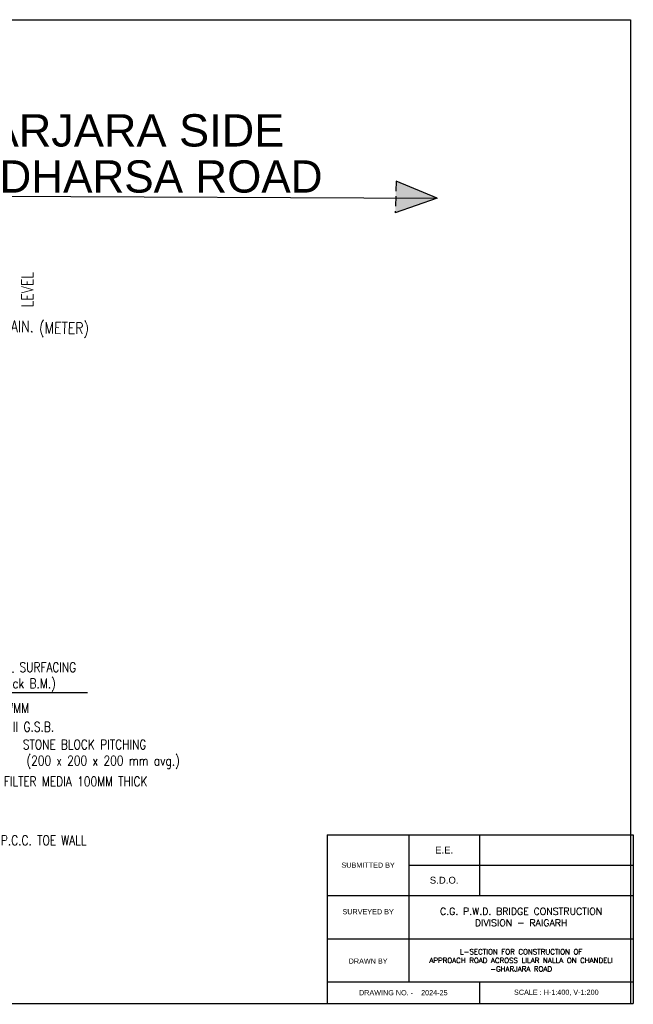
# Model space of a CAD drawing. Header units: metres. Extents: x 3990 to 4884, y 1216 to 1531.
# Tile 4 of 4: x 4688 to 4884, y 1216 to 1531. Entities that reach past the tile are written whole.
import ezdxf
from ezdxf.enums import TextEntityAlignment as Align

# ---------------------------------------------------------------- set-up
doc = ezdxf.new("R2010")
doc.units = ezdxf.units.M
doc.linetypes.add('HIDDEN2', pattern=[4.7625, 3.175, -1.5875])
doc.layers.add('TEXT', color=7, linetype='Continuous')
doc.styles.add('200', font='romans.shx', dxfattribs={"width": 0.8, "height": 0.4})
doc.styles.add('ROMANS', font='romans.shx', dxfattribs={"width": 0.8, "height": 0.1})
doc.styles.get("Standard").update_dxf_attribs({"font": 'arial.ttf'})

# ---------------------------------------------------------------- blocks, each defined once
blk = doc.blocks.new('*T7')
at = {"color": 0, "linetype": 'ByBlock', "lineweight": -2, "transparency": 16777216}
for p, q in [((0, 0), (97.8, 0)), ((0, 0), (0, -53.86)), ((26.12, 0), (26.12, -46.96)), ((48.61, 0), (48.61, -19.3)), ((97.8, 0), (97.8, -53.86)), ((26.12, -9.65), (97.8, -9.65)), ((0, -19.3), (97.8, -19.3)), ((0, -33.19), (97.8, -33.19)), ((0, -46.96), (97.8, -46.96)), ((48.61, -46.96), (48.61, -53.86)), ((0, -53.86), (97.8, -53.86))]:
    blk.add_line(p, q, dxfattribs=at)
at = {"color": 0, "transparency": 16777216}
for s, insert, char_height, width, attachment_point in [('E.E.', (37.36, -4.82), 2.2, 22.4783, 5), ('SUBMITTED BY', (13.06, -9.65), 1.6501, 26.1046, 5), ('S.D.O.', (37.36, -14.47), 2.2, 22.4783, 5), ('{\\H0.2x;\\P\\P\\P\\P\\P\\P\\P\\P}SURVEYED BY', (13.06, -19.3), 1.6501, 26.1046, 2), ('\\A1;{\\Fromant|c0;\\C256;C.G. P.W.D. BRIDGE CONSTRUCTION\\PDIVISION - RAIGARH}', (61.96, -26.24), 2.2001, 71.6705, 5), ('\\A1;{\\Fromant|c0;\\C256;L-SECTION FOR CONSTRUCTION OF\\PAPPROACH ROAD ACROSS LILAR NALLA ON CHANDELI -GHARJARA ROAD}', (61.96, -40.07), 1.6501, 71.6705, 5), ('{\\H0.2857x;\\P\\P\\P\\P\\P\\P\\P\\P}DRAWN BY', (13.06, -33.19), 1.6501, 26.1046, 2), ('DRAWING NO. -    2024-25', (24.3, -50.41), 1.6501, 48.5951, 5), ('SCALE : H-1:400, V-1:200', (73.2, -50.41), 1.6501, 49.1801, 5)]:
    blk.add_mtext(s, dxfattribs=dict(at, insert=insert, char_height=char_height, width=width, attachment_point=attachment_point))

msp = doc.modelspace()

# ---------------------------------------------------------------- hatches: boundary and pattern name
at = {"linetype": 'HIDDEN2', "true_color": 0xcd6928}
h = msp.add_hatch(color=32, dxfattribs=at)
h.dxf.hatch_style = 1
h.paths.add_polyline_path([(4046.5894, 1501.6346), (4033.0984, 1493.511), (4046.5894, 1493.511)])
h.paths.add_polyline_path([(4046.5894, 1493.511), (4033.0984, 1493.511), (4046.5894, 1487.5607)])
h.paths.add_polyline_path([(4808.3662, 1479.0289), (4808.2187, 1473.7212), (4821.4589, 1473.6672)])
h.paths.add_polyline_path([(4821.4589, 1473.6672), (4808.2187, 1473.7212), (4808.0848, 1468.9056)])

# ---------------------------------------------------------------- linework, layer by layer
at = {"color": 32, "linetype": 'HIDDEN2', "true_color": 0xcd6928}
msp.add_line((4808.3662, 1479.0289), (4808.0848, 1468.9056), dxfattribs=at)
at = {"linetype": 'Continuous', "ltscale": 0.3}
for p, q in [((4821.4589, 1473.6672), (4808.3662, 1479.0289)), ((4645.7545, 1474.3836), (4821.4589, 1473.6672)), ((4821.4589, 1473.6672), (4808.0848, 1468.9056))]:
    msp.add_line(p, q, dxfattribs=at)
at = {"ltscale": 0.3}
msp.add_line((4651.9035, 1315.7005), (4709.8092, 1315.7005), dxfattribs=at)
at = {"color": 32, "true_color": 0xcd6928}
msp.add_lwpolyline([(3989.9097, 1530.65), (4883.2408, 1530.65), (4883.2408, 1216.1367), (3989.9097, 1216.1367)], close=True, dxfattribs=at)
at = {"layer": 'TEXT', "linetype": 'Continuous', "ltscale": 0.2}
msp.add_line((4871.885, 1216.2942), (4871.885, 1216.0275), dxfattribs=at)

# ---------------------------------------------------------------- block references
msp.add_blockref('*T7', (4786.3649, 1270.1351))

# ---------------------------------------------------------------- texts
at = {"char_height": 3.093958, "attachment_point": 5, "style": '200'}
for s, insert, width in [('(20 mm th. MIXED SEAL SURFACING TYPE-B +50mm thick B.M.)', (4675.8249, 1320.6345), 74.804937), ('250 MM THICK WMM ', (4674.3518, 1310.7195), 74.804937), ('250 MM GRADE-III G.S.B.', (4677.9546, 1304.6887), 70.289859), ('STONE BLOCK PITCHING        (200 x 200 x 200 mm avg.)', (4714.7611, 1295.9469), 61.912436), ('FILTER MEDIA 100MM THICK', (4705.9642, 1287.2353), 57.220737), ('P.C.C. TOE WALL', (4695.7695, 1268.4338), 92.162681)]:
    msp.add_mtext(s, dxfattribs=dict(at, insert=insert, width=width))
at = {"layer": 'TEXT'}
for s, p in [('GHARJARA SIDE', (4772.6482, 1490.127)), ('DHARSA ROAD ', (4788.8844, 1475.398))]:
    msp.add_text(s, height=10.314542, dxfattribs=at).set_placement(p, align=Align.RIGHT)
at = {"layer": 'TEXT', "style": 'ROMANS', "width": 0.8}
for s, rotation, p in [('LEVEL', 90, (4692.3661, 1438.729)), ('CHAIN.', 359.309136, (4679.8663, 1430.9114)), ('(METER)', 359.309136, (4694.2701, 1430.3968))]:
    msp.add_text(s, height=3.66145, rotation=rotation, dxfattribs=at).set_placement(p)

doc.saveas('drawing.dxf')
